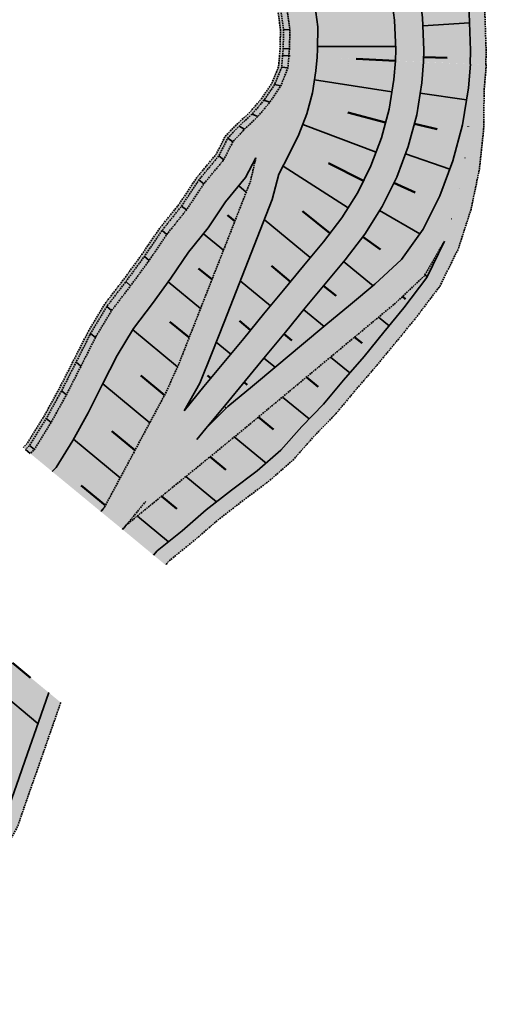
# Model space of a CAD drawing. Header units: metres. Extents: x 202556 to 220516, y 396023 to 402859.
# Tile 8 of 12: x 203145 to 203219, y 396023 to 396181. Entities that reach past the tile are written whole.
import ezdxf

# ---------------------------------------------------------------- set-up
doc = ezdxf.new("R2010")
doc.units = ezdxf.units.M
doc.linetypes.add('DASHED2', pattern=[0.375, 0.25, -0.125])
doc.layers.add('C3D-CORRIDOR', color=7, linetype='Continuous')
for name, color, linetype, lineweight in [('N-WA-GR-GRAS-V', 61, 'Continuous', 18), ('N-WA-GW-DIJK_KRUIN_BINNEN-G', 90, 'Continuous', 35), ('N-WA-GW-DIJK_KRUIN_BUITEN-G', 90, 'Continuous', 35), ('N-WA-GW-DIJK_TEEN_BINNEN-G', 90, 'Continuous', 35), ('N-WA-GW-DIJK_TEEN_BUITEN-G', 90, 'Continuous', 35), ('N-WA-GW-WATERBODEM-G', 122, 'Continuous', 35), ('N-WA-KG-ONDERHOUDGRENS_WATERSCHAP-G', 170, 'DASHED2', 35), ('N-WA-VH-VERHARDING_GRASBETONSTEEN-V', 75, 'Continuous', 18)]:
    doc.layers.add(name, color=color, linetype=linetype, lineweight=lineweight)
doc.layers.add('N-WA-GW-WATERBODEM-V', color=7, linetype='Continuous', lineweight=35, true_color=0x00cc99)

msp = doc.modelspace()

# ---------------------------------------------------------------- hatches: boundary and pattern name
at = {"layer": 'N-WA-GR-GRAS-V', "linetype": 'Continuous', "lineweight": 18}
for points in [[(203201.54, 396216.55), (203203.31, 396214.56), (203206.88, 396209.75), (203209.95, 396204.61), (203212.45, 396199.17), (203214.32, 396193.49), (203215.71, 396187.68), (203216.55, 396181.77), (203216.76, 396175.81), (203216.71, 396173.65), (203209.26, 396174), (203209.32, 396175.89), (203209.11, 396181.1), (203208.38, 396186.28), (203207.14, 396191.35), (203205.4, 396196.27), (203203.18, 396201), (203200.5, 396205.48), (203197.38, 396209.67), (203195.86, 396211.43), (203201.54, 396216.55)], [(203195.86, 396211.43), (203197.38, 396209.67), (203200.5, 396205.48), (203203.18, 396201), (203205.4, 396196.27), (203207.14, 396191.35), (203208.38, 396186.28), (203209.11, 396181.1), (203209.32, 396175.89), (203209.26, 396174), (203207.01, 396174.1), (203207.07, 396175.91), (203206.87, 396180.9), (203206.17, 396185.85), (203204.99, 396190.71), (203203.32, 396195.42), (203201.19, 396199.94), (203198.63, 396204.23), (203195.64, 396208.24), (203194.19, 396209.92), (203195.86, 396211.43)], [(203194.19, 396209.92), (203195.64, 396208.24), (203198.63, 396204.23), (203201.19, 396199.94), (203203.32, 396195.42), (203204.99, 396190.71), (203206.17, 396185.85), (203206.87, 396180.9), (203207.07, 396175.91), (203207.01, 396174.1), (203204.77, 396174.21), (203204.82, 396175.93), (203204.63, 396180.7), (203203.96, 396185.43), (203202.83, 396190.06), (203201.24, 396194.56), (203199.21, 396198.88), (203196.76, 396202.98), (203193.91, 396206.81), (203192.52, 396208.42), (203194.19, 396209.92)], [(203192.23, 396174.78), (203192.05, 396172.55), (203190.83, 396169.22), (203188.99, 396166.19), (203186.89, 396163.45), (203184.57, 396161.03), (203182.46, 396158.66), (203181.58, 396154.87), (203179.66, 396149.97), (203177.74, 396145.07), (203175.82, 396140.17), (203173.9, 396135.28), (203171.98, 396130.38), (203170.06, 396125.48), (203167.9, 396120.78), (203165.49, 396116.29), (203163.08, 396111.8), (203160.67, 396107.3), (203158.26, 396102.81), (203157.68, 396102.11), (203149.88, 396108.54), (203150.53, 396109.18), (203153.19, 396113.47), (203155.65, 396117.92), (203157.97, 396122.49), (203160.29, 396127.06), (203162.88, 396131.4), (203165.93, 396135.37), (203168.88, 396139.41), (203171.7, 396143.57), (203174.83, 396147.46), (203177.62, 396151.65), (203180.8, 396155.51), (203182.46, 396158.66), (203184.57, 396161.03), (203186.89, 396163.45), (203188.98, 396166.19), (203190.83, 396169.22), (203192.05, 396172.55), (203192.23, 396174.78), (203192.23, 396174.78)], [(203204.77, 396174.2), (203204.53, 396171.17), (203203.77, 396166.46), (203202.54, 396161.84), (203200.85, 396157.38), (203198.73, 396153.1), (203196.2, 396149.06), (203193.25, 396145.25), (203190.07, 396141.39), (203186.89, 396137.53), (203183.7, 396133.67), (203180.52, 396129.81), (203177.34, 396125.96), (203174.16, 396122.1), (203170.98, 396118.24), (203170.98, 396118.24), (203173.53, 396122.62), (203175.45, 396127.52), (203177.37, 396132.41), (203179.29, 396137.31), (203181.21, 396142.21), (203183.13, 396147.11), (203185.05, 396152), (203186.15, 396156.08), (203187.78, 396159.23), (203189.34, 396162.38), (203190.59, 396165.68), (203191.49, 396169.08), (203192.05, 396172.55), (203192.23, 396174.78), (203204.77, 396174.2)], [(203207.01, 396174.09), (203206.76, 396170.92), (203205.97, 396165.99), (203204.68, 396161.16), (203202.92, 396156.48), (203200.7, 396152), (203198.04, 396147.77), (203194.98, 396143.81), (203191.8, 396139.96), (203188.62, 396136.1), (203185.44, 396132.24), (203182.26, 396128.38), (203179.08, 396124.52), (203175.9, 396120.67), (203172.72, 396116.81), (203169.54, 396112.95), (203166.36, 396109.09), (203163.18, 396105.23), (203160, 396101.38), (203159.42, 396100.68), (203157.68, 396102.11), (203158.26, 396102.81), (203161.44, 396106.67), (203164.62, 396110.52), (203167.8, 396114.38), (203170.98, 396118.24), (203174.16, 396122.1), (203177.34, 396125.96), (203180.52, 396129.81), (203183.7, 396133.67), (203186.89, 396137.53), (203190.07, 396141.39), (203193.25, 396145.25), (203196.2, 396149.06), (203198.73, 396153.1), (203200.85, 396157.38), (203202.54, 396161.84), (203203.77, 396166.46), (203204.53, 396171.17), (203204.77, 396174.2), (203207.01, 396174.09)], [(203209.26, 396173.99), (203209, 396170.67), (203208.17, 396165.52), (203206.82, 396160.47), (203204.98, 396155.58), (203202.66, 396150.9), (203199.88, 396146.48), (203196.72, 396142.38), (203193.54, 396138.53), (203190.36, 396134.67), (203187.18, 396130.81), (203184, 396126.95), (203180.82, 396123.09), (203177.64, 396119.24), (203174.45, 396115.38), (203171.27, 396111.52), (203168.09, 396107.66), (203164.91, 396103.8), (203161.73, 396099.95), (203161.16, 396099.25), (203159.42, 396100.68), (203160, 396101.38), (203163.18, 396105.23), (203166.36, 396109.09), (203169.54, 396112.95), (203172.72, 396116.81), (203175.9, 396120.67), (203179.08, 396124.52), (203182.26, 396128.38), (203185.44, 396132.24), (203188.62, 396136.1), (203191.8, 396139.96), (203194.98, 396143.81), (203198.04, 396147.77), (203200.7, 396152), (203202.92, 396156.48), (203204.68, 396161.16), (203205.97, 396165.99), (203206.76, 396170.92), (203207.01, 396174.09), (203209.26, 396173.99)], [(203216.78, 396173.64), (203216.46, 396169.85), (203216.41, 396163.76), (203215.79, 396157.59), (203214.55, 396151.42), (203212.62, 396145.33), (203209.79, 396139.55), (203206.09, 396134.66), (203202.93, 396130.79), (203199.74, 396126.93), (203196.48, 396123.14), (203193.27, 396119.3), (203189.78, 396115.7), (203186.47, 396111.95), (203182.66, 396108.61), (203178.55, 396105.52), (203174.5, 396102.38), (203170.66, 396099.06), (203166.7, 396095.85), (203166.09, 396095.17), (203161.16, 396099.25), (203161.73, 396099.95), (203165.68, 396103.17), (203169.64, 396106.39), (203173.59, 396109.61), (203177.54, 396112.83), (203181.47, 396116.07), (203185.39, 396119.33), (203189.3, 396122.58), (203193.21, 396125.83), (203197.12, 396129.09), (203201.04, 396132.34), (203204.95, 396135.6), (203209.4, 396139.82), (203212.6, 396145.34), (203214.51, 396151.43), (203215.77, 396157.6), (203216.38, 396163.76), (203216.45, 396169.85), (203216.75, 396173.64), (203216.78, 396173.64)], [(203216.75, 396173.64), (203216.45, 396169.85), (203215.5, 396163.95), (203213.96, 396158.18), (203211.85, 396152.59), (203209.2, 396147.24), (203205.71, 396142.4), (203201.48, 396138.46), (203197.56, 396135.21), (203193.65, 396131.95), (203189.74, 396128.7), (203185.83, 396125.44), (203181.91, 396122.19), (203178, 396118.93), (203174.45, 396115.38), (203174.45, 396115.38), (203177.64, 396119.24), (203180.82, 396123.09), (203184, 396126.95), (203187.18, 396130.81), (203190.36, 396134.67), (203193.54, 396138.53), (203196.72, 396142.38), (203199.88, 396146.48), (203202.66, 396150.9), (203204.98, 396155.58), (203206.82, 396160.47), (203208.17, 396165.52), (203209, 396170.67), (203209.26, 396173.99), (203216.75, 396173.64)], [(203149.36, 396073.18), (203147.7, 396068.46), (203145.96, 396063.42), (203144.19, 396058.4), (203142.45, 396053.35), (203139.38, 396047.68), (203134.83, 396042.5), (203129.44, 396038.17), (203123.61, 396034.44), (203117.37, 396031.46), (203110.85, 396029.18), (203104.18, 396027.44), (203097.42, 396025.86), (203090.49, 396025.84), (203083.58, 396025.95), (203076.71, 396026.87), (203069.97, 396028.48), (203063.48, 396030.9), (203057.47, 396034.32), (203053.31, 396037.94), (203049.34, 396041.08), (203048.05, 396041.77), (203048.21, 396042.05), (203049.46, 396041.28), (203053.37, 396038.03), (203057.52, 396034.4), (203063.49, 396030.93), (203070.3, 396029.58), (203077.11, 396028.93), (203083.85, 396028.99), (203090.45, 396029.72), (203096.85, 396031.1), (203102.98, 396033.09), (203108.78, 396035.66), (203114.2, 396038.77), (203119.2, 396042.35), (203123.73, 396046.36), (203127.75, 396050.74), (203131.25, 396055.44), (203134.09, 396060.25), (203136.5, 396064.74), (203138.91, 396069.23), (203141.32, 396073.73), (203143.59, 396077.94), (203149.36, 396073.18)]]:
    msp.add_hatch(color=61, dxfattribs=at).paths.add_polyline_path(points, flags=0)
msp.add_hatch(color=61, dxfattribs=at).paths.add_polyline_path([(203192.52, 396208.42), (203193.91, 396206.81), (203196.76, 396202.98), (203199.21, 396198.88), (203201.24, 396194.56), (203202.83, 396190.06), (203203.96, 396185.43), (203204.63, 396180.7), (203204.82, 396175.93), (203204.77, 396174.21), (203192.23, 396174.78), (203192.32, 396176.06), (203192.38, 396179.6), (203191.89, 396183.11), (203190.97, 396186.53), (203189.7, 396189.83), (203188.15, 396192.99), (203186.36, 396196.02), (203184.36, 396198.94), (203183.33, 396200.13)])
at = {"layer": 'N-WA-GW-WATERBODEM-V', "linetype": 'Continuous', "lineweight": 35, "true_color": 0x00cc99}
msp.add_hatch(color=122, dxfattribs=at).paths.add_polyline_path([(203179.99, 396197.11), (203180.89, 396196.07), (203182.62, 396193.52), (203184.18, 396190.88), (203185.54, 396188.12), (203186.65, 396185.24), (203187.47, 396182.26), (203187.9, 396179.2), (203187.82, 396176.11), (203187.73, 396174.99), (203186.73, 396175.04), (203186.82, 396176.12), (203186.9, 396179.11), (203186.49, 396182.07), (203185.7, 396184.96), (203184.61, 396187.74), (203183.3, 396190.4), (203181.79, 396192.96), (203180.12, 396195.44), (203179.25, 396196.44)])
msp.add_hatch(color=122, dxfattribs=at).paths.add_polyline_path([(203187.73, 396174.99), (203187.58, 396173.05), (203186.43, 396170.16), (203184.7, 396167.56), (203182.76, 396165.25), (203180.64, 396163.23), (203178.78, 396161.24), (203177.33, 396158.37), (203174.14, 396154.51), (203171.36, 396150.33), (203168.23, 396146.43), (203165.41, 396142.27), (203162.45, 396138.23), (203159.41, 396134.26), (203156.81, 396129.92), (203154.5, 396125.35), (203152.18, 396120.78), (203149.72, 396116.33), (203147.06, 396112.04), (203146.41, 396111.4), (203145.64, 396112.04), (203146.28, 396112.68), (203148.95, 396116.97), (203151.41, 396121.42), (203153.73, 396125.99), (203156.04, 396130.56), (203158.64, 396134.9), (203161.68, 396138.87), (203164.64, 396142.91), (203167.46, 396147.06), (203170.59, 396150.96), (203173.37, 396155.15), (203176.56, 396159), (203177.96, 396161.82), (203179.77, 396163.72), (203181.84, 396165.65), (203183.75, 396167.87), (203185.45, 396170.37), (203186.59, 396173.16), (203186.73, 396175.04), (203187.73, 396174.99)], flags=0)
at = {"layer": 'N-WA-VH-VERHARDING_GRASBETONSTEEN-V', "linetype": 'Continuous', "lineweight": 18}
for points in [[(203203.39, 396218.23), (203205.24, 396216.15), (203208.96, 396211.14), (203212.16, 396205.78), (203214.76, 396200.12), (203216.72, 396194.2), (203218.17, 396188.15), (203219.04, 396182), (203219.26, 396175.78), (203219.21, 396173.53), (203216.71, 396173.65), (203216.76, 396175.81), (203216.55, 396181.77), (203215.71, 396187.68), (203214.32, 396193.49), (203212.45, 396199.17), (203209.95, 396204.61), (203206.88, 396209.75), (203203.31, 396214.56), (203201.54, 396216.55), (203203.39, 396218.23)], [(203186.73, 396175.04), (203186.59, 396173.16), (203185.45, 396170.37), (203183.75, 396167.87), (203181.84, 396165.65), (203179.77, 396163.72), (203177.96, 396161.82), (203176.56, 396159), (203173.37, 396155.15), (203170.59, 396150.96), (203167.46, 396147.06), (203164.64, 396142.91), (203161.68, 396138.87), (203158.64, 396134.9), (203156.04, 396130.56), (203153.73, 396125.99), (203151.41, 396121.42), (203148.95, 396116.97), (203146.28, 396112.68), (203145.64, 396112.04), (203145.25, 396112.36), (203145.9, 396113), (203148.56, 396117.28), (203151.02, 396121.74), (203153.34, 396126.3), (203155.66, 396130.87), (203158.25, 396135.22), (203161.3, 396139.19), (203164.25, 396143.23), (203167.07, 396147.38), (203170.21, 396151.28), (203172.99, 396155.47), (203176.17, 396159.32), (203177.55, 396162.1), (203179.33, 396163.96), (203181.39, 396165.85), (203183.27, 396168.02), (203184.96, 396170.47), (203186.09, 396173.21), (203186.24, 396175.06), (203186.73, 396175.04)], [(203192.23, 396174.78), (203192.05, 396172.55), (203190.83, 396169.22), (203188.99, 396166.19), (203186.89, 396163.45), (203184.57, 396161.03), (203182.46, 396158.66), (203180.8, 396155.51), (203177.62, 396151.65), (203174.83, 396147.46), (203171.7, 396143.57), (203168.88, 396139.41), (203165.93, 396135.37), (203162.88, 396131.4), (203160.29, 396127.06), (203157.97, 396122.49), (203155.65, 396117.92), (203153.19, 396113.47), (203150.53, 396109.18), (203149.88, 396108.54), (203146.41, 396111.4), (203147.06, 396112.04), (203149.72, 396116.33), (203152.18, 396120.78), (203154.5, 396125.35), (203156.81, 396129.92), (203159.41, 396134.26), (203162.45, 396138.23), (203165.41, 396142.27), (203168.23, 396146.43), (203171.36, 396150.33), (203174.14, 396154.51), (203177.33, 396158.37), (203178.78, 396161.24), (203180.64, 396163.23), (203182.76, 396165.25), (203184.7, 396167.56), (203186.43, 396170.16), (203187.58, 396173.05), (203187.73, 396174.99), (203192.23, 396174.78)], [(203219.28, 396173.52), (203218.94, 396169.57), (203218.86, 396163.23), (203218.18, 396156.83), (203216.84, 396150.42), (203214.8, 396144.1), (203211.84, 396138.12), (203208.02, 396133.07), (203204.85, 396129.2), (203201.67, 396125.34), (203198.4, 396121.55), (203195.2, 396117.71), (203191.71, 396114.11), (203188.4, 396110.36), (203184.59, 396107.02), (203180.48, 396103.93), (203176.43, 396100.79), (203172.59, 396097.47), (203168.62, 396094.26), (203168.02, 396093.58), (203166.09, 396095.17), (203166.7, 396095.85), (203170.66, 396099.06), (203174.5, 396102.38), (203178.55, 396105.52), (203182.66, 396108.61), (203186.47, 396111.95), (203189.78, 396115.7), (203193.27, 396119.3), (203196.48, 396123.14), (203199.74, 396126.93), (203202.93, 396130.79), (203206.09, 396134.66), (203209.79, 396139.55), (203212.62, 396145.33), (203214.55, 396151.42), (203215.79, 396157.59), (203216.41, 396163.76), (203216.46, 396169.85), (203216.78, 396173.64), (203219.28, 396173.52)], [(203192.05, 396172.55), (203191.49, 396169.08), (203190.59, 396165.68), (203189.34, 396162.38), (203187.78, 396159.23), (203186.15, 396156.08), (203185.05, 396152), (203183.13, 396147.11), (203181.21, 396142.21), (203179.29, 396137.31), (203177.37, 396132.41), (203175.45, 396127.52), (203173.53, 396122.62), (203170.98, 396118.24), (203167.8, 396114.38), (203164.62, 396110.52), (203161.44, 396106.67), (203158.26, 396102.81), (203158.26, 396102.81), (203160.67, 396107.3), (203163.08, 396111.8), (203165.49, 396116.29), (203167.9, 396120.78), (203170.06, 396125.48), (203171.98, 396130.38), (203173.9, 396135.28), (203175.82, 396140.17), (203177.74, 396145.07), (203179.66, 396149.97), (203181.58, 396154.87), (203182.46, 396158.66), (203184.57, 396161.03), (203186.89, 396163.45), (203188.99, 396166.19), (203190.83, 396169.22), (203192.05, 396172.55), (203192.05, 396172.55)], [(203216.45, 396169.85), (203216.38, 396163.76), (203215.77, 396157.6), (203214.51, 396151.43), (203212.6, 396145.34), (203209.4, 396139.82), (203204.95, 396135.6), (203201.04, 396132.34), (203197.12, 396129.09), (203193.21, 396125.83), (203189.3, 396122.58), (203185.39, 396119.33), (203181.47, 396116.07), (203177.54, 396112.83), (203173.59, 396109.61), (203169.64, 396106.39), (203165.68, 396103.17), (203161.73, 396099.95), (203161.73, 396099.95), (203164.91, 396103.8), (203168.09, 396107.66), (203171.27, 396111.52), (203174.45, 396115.38), (203178, 396118.93), (203181.91, 396122.19), (203185.83, 396125.44), (203189.74, 396128.7), (203193.65, 396131.95), (203197.56, 396135.21), (203201.48, 396138.46), (203205.71, 396142.4), (203209.2, 396147.24), (203211.85, 396152.59), (203213.96, 396158.18), (203215.5, 396163.95), (203216.45, 396169.85), (203216.45, 396169.85)], [(203151.28, 396071.59), (203149.63, 396066.87), (203147.89, 396061.83), (203146.12, 396056.81), (203144.38, 396051.76), (203141.19, 396045.96), (203136.46, 396040.6), (203130.87, 396036.12), (203124.83, 396032.25), (203118.36, 396029.17), (203111.61, 396026.79), (203104.7, 396024.99), (203097.7, 396023.37), (203090.51, 396023.34), (203083.35, 396023.46), (203076.24, 396024.42), (203069.26, 396026.09), (203062.53, 396028.58), (203056.29, 396032.11), (203052.09, 396035.76), (203048.12, 396038.9), (203046.83, 396039.59), (203048.05, 396041.77), (203049.34, 396041.08), (203053.31, 396037.94), (203057.47, 396034.32), (203063.48, 396030.9), (203069.97, 396028.48), (203076.71, 396026.87), (203083.58, 396025.95), (203090.49, 396025.84), (203097.42, 396025.86), (203104.18, 396027.44), (203110.85, 396029.18), (203117.37, 396031.46), (203123.61, 396034.44), (203129.44, 396038.17), (203134.83, 396042.5), (203139.38, 396047.68), (203142.45, 396053.35), (203144.19, 396058.4), (203145.96, 396063.42), (203147.7, 396068.46), (203149.36, 396073.18), (203151.28, 396071.59)]]:
    msp.add_hatch(color=75, dxfattribs=at).paths.add_polyline_path(points, flags=0)
for points in [[(203183.33, 396200.13), (203184.36, 396198.94), (203186.36, 396196.02), (203188.15, 396192.99), (203189.7, 396189.83), (203190.97, 396186.53), (203191.89, 396183.11), (203192.38, 396179.6), (203192.32, 396176.06), (203192.23, 396174.78), (203187.73, 396174.99), (203187.82, 396176.11), (203187.9, 396179.2), (203187.47, 396182.26), (203186.65, 396185.24), (203185.54, 396188.12), (203184.18, 396190.88), (203182.62, 396193.52), (203180.89, 396196.07), (203179.99, 396197.11)], [(203179.25, 396196.44), (203180.12, 396195.44), (203181.79, 396192.96), (203183.3, 396190.4), (203184.61, 396187.74), (203185.7, 396184.96), (203186.49, 396182.07), (203186.9, 396179.11), (203186.82, 396176.12), (203186.73, 396175.04), (203186.24, 396175.06), (203186.32, 396176.12), (203186.4, 396179.06), (203186, 396181.98), (203185.22, 396184.82), (203184.15, 396187.55), (203182.86, 396190.17), (203181.37, 396192.69), (203179.73, 396195.12), (203178.88, 396196.11)]]:
    msp.add_hatch(color=75, dxfattribs=at).paths.add_polyline_path(points)

# ---------------------------------------------------------------- linework, layer by layer
at = {"layer": 'C3D-CORRIDOR', "color": 7, "linetype": 'Continuous', "lineweight": 35}
for p, q in [((203209.16, 396179.77, 16.1), (203216.6, 396180.24, 13.61)), ((203204.79, 396176.47, 16.1), (203192.33, 396176.46, 13.61)), ((203204.21, 396169.23, 16.1), (203191.82, 396171.12, 13.59)), ((203208.73, 396169.02, 16.1), (203216.14, 396167.96, 13.6)), ((203216.45, 396168.65, 13.6), (203216.43, 396168.65, 13.6)), ((203201.69, 396159.58, 16.1), (203189.96, 396164.01, 13.59)), ((203206.39, 396159.32, 16.1), (203213.46, 396156.87, 13.6)), ((203215.87, 396158.67, 13.6), (203215.9, 396158.67, 13.6)), ((203197.21, 396150.67, 16.1), (203186.81, 396157.35, 13.62)), ((203180.92, 396153.19, 14.09), (203179.71, 396154.19, 13.77)), ((203202.24, 396150.24, 16.1), (203208.67, 396146.51, 13.62)), ((203191.16, 396142.72, 16.1), (203183.79, 396148.79, 14.19)), ((203213.73, 396148.93, 13.6), (203213.76, 396148.91, 13.59)), ((203177.27, 396143.88, 14.71), (203174.08, 396146.52, 13.88)), ((203196.47, 396142.09, 16.1), (203201.18, 396138.21, 14.07)), ((203209.47, 396139.94, 13.73), (203209.85, 396139.68, 13.57)), ((203173.62, 396134.57, 15.33), (203168.46, 396138.83, 13.99)), ((203184.8, 396135, 16.1), (203179.95, 396139, 14.84)), ((203190.11, 396134.37, 16.1), (203193.35, 396131.7, 14.7)), ((203202.08, 396133.22, 14.28), (203203.77, 396131.82, 13.55)), ((203169.96, 396125.27, 15.94), (203162.76, 396131.2, 14.08)), ((203178.44, 396127.29, 16.1), (203176.11, 396129.2, 15.5)), ((203183.75, 396126.65, 16.1), (203185.53, 396125.19, 15.33)), ((203194.4, 396126.82, 14.9), (203197.47, 396124.29, 13.57)), ((203165.5, 396116.32, 16.1), (203157.99, 396122.52, 14.15)), ((203172.08, 396119.57, 16.1), (203171.86, 396119.75, 16.04)), ((203186.71, 396120.43, 15.52), (203190.96, 396116.92, 13.68)), ((203177.39, 396118.94, 16.1), (203177.73, 396118.66, 15.95)), ((203160.78, 396107.51, 16.1), (203153.3, 396113.67, 14.16)), ((203179.01, 396114.04, 16.04), (203184.08, 396109.86, 13.85)), ((203171.27, 396107.72, 16.1), (203176.17, 396103.67, 13.98)), ((203163.52, 396101.4, 16.1), (203168.48, 396097.3, 13.95)), ((203141.21, 396073.54, 16.2), (203147.63, 396068.25, 13.43))]:
    msp.add_line(p, q, dxfattribs=at)
at = {"layer": 'C3D-CORRIDOR', "color": 7, "linetype": 'Continuous', "lineweight": 50}
for p, q in [((203204.77, 396174.2, 16.1), (203198.5, 396174.49, 14.84)), ((203209.28, 396174.77, 16.1), (203213.01, 396174.65, 14.86)), ((203216.78, 396173.64, 13.61), (203216.77, 396173.64, 13.61)), ((203203.2, 396164.34, 16.1), (203197.14, 396165.93, 14.84)), ((203207.79, 396164.11, 16.1), (203211.43, 396163.23, 14.85)), ((203216.4, 396163.64, 13.61), (203216.38, 396163.65, 13.61)), ((203182.31, 396157.98, 13.71), (203182.23, 396158.04, 13.69)), ((203199.68, 396155.01, 16.1), (203194.08, 396157.83, 14.84)), ((203204.53, 396154.68, 16.1), (203207.94, 396153.12, 14.85)), ((203214.98, 396153.76, 13.6), (203215, 396153.75, 13.6)), ((203179.1, 396148.54, 14.4), (203177.95, 396149.48, 14.1)), ((203194.3, 396146.61, 16.1), (203189.9, 396150.13, 14.97)), ((203199.54, 396146.04, 16.1), (203202.39, 396144, 14.93)), ((203211.98, 396144.27, 13.63), (203212.03, 396144.24, 13.61)), ((203187.98, 396138.86, 16.1), (203184.93, 396141.38, 15.31)), ((203175.45, 396139.23, 15.02), (203173.3, 396141, 14.46)), ((203193.29, 396138.23, 16.1), (203195.28, 396136.59, 15.24)), ((203205.87, 396136.48, 13.98), (203206.36, 396136.07, 13.77)), ((203171.8, 396129.92, 15.64), (203168.72, 396132.46, 14.84)), ((203181.62, 396131.14, 16.1), (203179.83, 396132.62, 15.64)), ((203186.93, 396130.51, 16.1), (203188.19, 396129.48, 15.56)), ((203198.24, 396130.02, 14.59), (203199.45, 396129.02, 14.07)), ((203167.87, 396120.73, 16.1), (203164.06, 396123.86, 15.11)), ((203175.26, 396123.43, 16.1), (203174.73, 396123.87, 15.96)), ((203180.57, 396122.8, 16.1), (203181.09, 396122.37, 15.87)), ((203190.55, 396123.62, 15.21), (203192.43, 396122.08, 14.4)), ((203182.87, 396117.23, 15.83), (203185.26, 396115.26, 14.8)), ((203163.14, 396111.91, 16.1), (203159.43, 396114.98, 15.14)), ((203175.14, 396110.88, 16.1), (203177.65, 396108.81, 15.02)), ((203158.42, 396103.1, 16.1), (203154.56, 396106.28, 15.1)), ((203167.39, 396104.56, 16.1), (203169.85, 396102.53, 15.04)), ((203143.59, 396077.94, 16.2), (203146.47, 396075.56, 14.95))]:
    msp.add_line(p, q, dxfattribs=at)
at = {"layer": 'N-WA-GW-DIJK_KRUIN_BINNEN-G', "color": 90, "linetype": 'Continuous', "lineweight": 35, "elevation": 16.1}
for points in [[(203192.52, 396208.42), (203193.91, 396206.81), (203196.76, 396202.98), (203199.21, 396198.88), (203201.24, 396194.56), (203202.83, 396190.06), (203203.96, 396185.43), (203204.63, 396180.7), (203204.82, 396175.93), (203204.77, 396174.21)], [(203170.98, 396118.24), (203173.53, 396122.62), (203175.45, 396127.52), (203177.37, 396132.41), (203179.29, 396137.31), (203181.21, 396142.21), (203183.13, 396147.11), (203185.05, 396152), (203186.15, 396156.08), (203187.78, 396159.23), (203189.34, 396162.38), (203190.59, 396165.68), (203191.49, 396169.08), (203192.05, 396172.55), (203192.23, 396174.78), (203192.05, 396172.55)], [(203170.98, 396118.24), (203174.16, 396122.1), (203177.34, 396125.96), (203180.52, 396129.81), (203183.7, 396133.67), (203186.89, 396137.53), (203190.07, 396141.39), (203193.25, 396145.25), (203196.2, 396149.06), (203198.73, 396153.1), (203200.85, 396157.38), (203202.54, 396161.84), (203203.77, 396166.46), (203204.53, 396171.17), (203204.77, 396174.2)], [(203173.01, 396113.62), (203174.45, 396115.38), (203177.64, 396119.24), (203180.82, 396123.09), (203184, 396126.95), (203187.18, 396130.81), (203190.36, 396134.67), (203193.54, 396138.53), (203196.72, 396142.38), (203199.88, 396146.48), (203202.66, 396150.9), (203204.98, 396155.58), (203206.82, 396160.47), (203208.17, 396165.52), (203209, 396170.67), (203209.26, 396173.99)], [(203173.01, 396113.62), (203174.45, 396115.38), (203178, 396118.93), (203181.91, 396122.19), (203185.83, 396125.44), (203189.74, 396128.7), (203193.65, 396131.95), (203197.56, 396135.21), (203201.48, 396138.46), (203205.71, 396142.4), (203209.2, 396147.24), (203211.85, 396152.59), (203213.96, 396158.18), (203215.5, 396163.95), (203216.45, 396169.85), (203216.75, 396173.64), (203216.45, 396169.85)]]:
    msp.add_lwpolyline(points, dxfattribs=at)
at = {"layer": 'N-WA-GW-DIJK_KRUIN_BUITEN-G', "color": 90, "linetype": 'Continuous', "lineweight": 35, "elevation": 16.1}
msp.add_lwpolyline([(203195.86, 396211.43), (203197.38, 396209.67), (203200.5, 396205.48), (203203.18, 396201), (203205.4, 396196.27), (203207.14, 396191.35), (203208.38, 396186.28), (203209.11, 396181.1), (203209.32, 396175.89), (203209.26, 396174)], dxfattribs=at)
at = {"layer": 'N-WA-GW-DIJK_TEEN_BINNEN-G', "color": 90, "linetype": 'Continuous', "lineweight": 35, "elevation": 13.63}
msp.add_lwpolyline([(203183.33, 396200.13), (203184.36, 396198.94), (203186.36, 396196.02), (203188.15, 396192.99), (203189.7, 396189.83), (203190.97, 396186.53), (203191.89, 396183.11), (203192.38, 396179.6), (203192.32, 396176.06), (203192.23, 396174.78)], dxfattribs=at)
at = {"layer": 'N-WA-GW-DIJK_TEEN_BUITEN-G', "color": 90, "linetype": 'Continuous', "lineweight": 35}
for points, elevation in [([(203201.54, 396216.55), (203203.31, 396214.56), (203206.88, 396209.75), (203209.95, 396204.61), (203212.45, 396199.17), (203214.32, 396193.49), (203215.71, 396187.68), (203216.55, 396181.77), (203216.76, 396175.81), (203216.71, 396173.65)], 13.55), ([(203182.46, 396158.66), (203180.8, 396155.51), (203177.62, 396151.65), (203174.83, 396147.46), (203171.7, 396143.57), (203168.88, 396139.41), (203165.93, 396135.37), (203162.88, 396131.4), (203160.29, 396127.06), (203157.97, 396122.49), (203155.65, 396117.92), (203153.19, 396113.47), (203150.53, 396109.18), (203149.88, 396108.54)], 13.64), ([(203212.62, 396145.33), (203209.79, 396139.55), (203206.09, 396134.66), (203202.93, 396130.79), (203199.74, 396126.93), (203196.48, 396123.14), (203193.27, 396119.3), (203189.78, 396115.7), (203186.47, 396111.95), (203182.66, 396108.61), (203178.55, 396105.52), (203174.5, 396102.38), (203170.66, 396099.06), (203166.7, 396095.85), (203166.09, 396095.17)], 13.61), ([(203149.36, 396073.18), (203147.7, 396068.46), (203145.96, 396063.42), (203144.19, 396058.4), (203142.45, 396053.35), (203139.38, 396047.68), (203134.83, 396042.5), (203129.44, 396038.17), (203123.61, 396034.44), (203117.37, 396031.46), (203110.85, 396029.18), (203104.18, 396027.44), (203097.42, 396025.86), (203090.49, 396025.84), (203083.58, 396025.95), (203076.71, 396026.87), (203069.97, 396028.48), (203063.48, 396030.9)], 13.71)]:
    msp.add_lwpolyline(points, dxfattribs=dict(at, elevation=elevation))
at = {"layer": 'N-WA-GW-WATERBODEM-G', "color": 122, "linetype": 'Continuous', "lineweight": 35}
for p, q in [((203187.9, 396179.2, 13.64), (203186.9, 396179.11, 13.64)), ((203187.82, 396176.11, 13.6), (203186.82, 396176.12, 13.6)), ((203187.73, 396174.99, 13.64), (203186.73, 396175.04, 13.64)), ((203187.96, 396174.99, 13.64), (203186.96, 396175.04, 13.64)), ((203187.58, 396173.05, 13.62), (203186.59, 396173.16, 13.62)), ((203186.43, 396170.16, 13.65), (203185.45, 396170.37, 13.65)), ((203184.7, 396167.56, 13.66), (203183.75, 396167.87, 13.66)), ((203182.76, 396165.25, 13.66), (203181.84, 396165.65, 13.66)), ((203180.64, 396163.23, 13.66), (203179.77, 396163.72, 13.66)), ((203178.78, 396161.24, 13.66), (203177.96, 396161.82, 13.66)), ((203177.33, 396158.37, 13.77), (203176.56, 396159, 13.77)), ((203174.14, 396154.51, 13.77), (203173.37, 396155.15, 13.77)), ((203171.36, 396150.33, 13.88), (203170.59, 396150.96, 13.88)), ((203168.23, 396146.43, 13.89), (203167.46, 396147.06, 13.89)), ((203165.41, 396142.27, 13.98), (203164.64, 396142.91, 13.98)), ((203162.45, 396138.23, 14.04), (203161.68, 396138.87, 14.04)), ((203159.41, 396134.26, 14.08), (203158.64, 396134.9, 14.08)), ((203156.81, 396129.92, 14.13), (203156.04, 396130.56, 14.13)), ((203154.5, 396125.35, 14.15), (203153.73, 396125.99, 14.15)), ((203152.18, 396120.78, 14.17), (203151.41, 396121.42, 14.17)), ((203149.72, 396116.33, 14.16), (203148.95, 396116.97, 14.16)), ((203146.41, 396111.4, 14.08), (203145.64, 396112.04, 14.08)), ((203147.06, 396112.04, 14.1), (203146.28, 396112.68, 14.1))]:
    msp.add_line(p, q, dxfattribs=at)
at = {"layer": 'N-WA-KG-ONDERHOUDGRENS_WATERSCHAP-G', "color": 170, "linetype": 'DASHED2', "lineweight": 35, "flags": 128}
for points, elevation in [([(203203.39, 396218.23), (203205.24, 396216.15), (203208.96, 396211.14), (203212.16, 396205.78), (203214.76, 396200.12), (203216.72, 396194.2), (203218.17, 396188.15), (203219.04, 396182), (203219.26, 396175.78), (203219.21, 396173.53)], 13.55), ([(203179.25, 396196.44), (203180.12, 396195.44), (203181.79, 396192.96), (203183.3, 396190.4), (203184.61, 396187.74), (203185.7, 396184.96), (203186.49, 396182.07), (203186.9, 396179.11), (203186.82, 396176.12), (203186.73, 396175.04)], 13.63), ([(203179.99, 396197.11), (203180.89, 396196.07), (203182.62, 396193.52), (203184.18, 396190.88), (203185.54, 396188.12), (203186.65, 396185.24), (203187.47, 396182.26), (203187.9, 396179.2), (203187.82, 396176.11), (203187.73, 396174.99)], 13.63), ([(203178.88, 396196.11), (203179.73, 396195.12), (203181.37, 396192.69), (203182.86, 396190.17), (203184.15, 396187.55), (203185.22, 396184.82), (203186, 396181.98), (203186.4, 396179.06), (203186.32, 396176.12), (203186.24, 396175.06)], 13.63), ([(203186.24, 396175.06), (203186.09, 396173.21), (203184.96, 396170.47), (203183.27, 396168.02), (203181.39, 396165.85), (203179.33, 396163.96), (203177.55, 396162.1), (203176.17, 396159.32), (203172.99, 396155.47), (203170.21, 396151.28), (203167.07, 396147.38), (203164.25, 396143.23), (203161.3, 396139.19), (203158.25, 396135.22), (203155.66, 396130.87), (203153.34, 396126.3), (203151.02, 396121.74), (203148.56, 396117.28), (203145.9, 396113), (203145.25, 396112.36)], 13.64), ([(203186.73, 396175.04), (203186.59, 396173.16), (203185.45, 396170.37), (203183.75, 396167.87), (203181.84, 396165.65), (203179.77, 396163.72), (203177.96, 396161.82), (203176.56, 396159), (203173.37, 396155.15), (203170.59, 396150.96), (203167.46, 396147.06), (203164.64, 396142.91), (203161.68, 396138.87), (203158.64, 396134.9), (203156.04, 396130.56), (203153.73, 396125.99), (203151.41, 396121.42), (203148.95, 396116.97), (203146.28, 396112.68), (203145.64, 396112.04)], 13.64), ([(203187.73, 396174.99), (203187.58, 396173.05), (203186.43, 396170.16), (203184.7, 396167.56), (203182.76, 396165.25), (203180.64, 396163.23), (203178.78, 396161.24), (203177.33, 396158.37), (203174.14, 396154.51), (203171.36, 396150.33), (203168.23, 396146.43), (203165.41, 396142.27), (203162.45, 396138.23), (203159.41, 396134.26), (203156.81, 396129.92), (203154.5, 396125.35), (203152.18, 396120.78), (203149.72, 396116.33), (203147.06, 396112.04), (203146.41, 396111.4)], 13.64), ([(203219.28, 396173.52), (203218.94, 396169.57), (203218.86, 396163.23), (203218.18, 396156.83), (203216.84, 396150.42), (203214.8, 396144.1), (203211.84, 396138.12), (203208.02, 396133.07), (203204.85, 396129.2), (203201.67, 396125.34), (203198.4, 396121.55), (203195.2, 396117.71), (203191.71, 396114.11), (203188.4, 396110.36), (203184.59, 396107.02), (203180.48, 396103.93), (203176.43, 396100.79), (203172.59, 396097.47), (203168.62, 396094.26), (203168.02, 396093.58)], 13.61), ([(203182.46, 396158.66), (203181.58, 396154.87), (203179.66, 396149.97), (203177.74, 396145.07), (203175.82, 396140.17), (203173.9, 396135.28), (203171.98, 396130.38), (203170.06, 396125.48), (203167.9, 396120.78), (203165.49, 396116.29), (203163.08, 396111.8), (203160.67, 396107.3), (203158.26, 396102.81), (203157.68, 396102.11), (203158.26, 396102.81)], 16.1), ([(203212.6, 396145.34), (203209.4, 396139.82), (203204.95, 396135.6), (203201.04, 396132.34), (203197.12, 396129.09), (203193.21, 396125.83), (203189.3, 396122.58), (203185.39, 396119.33), (203181.47, 396116.07), (203177.54, 396112.83), (203173.59, 396109.61), (203169.64, 396106.39), (203165.68, 396103.17), (203161.73, 396099.95), (203161.16, 396099.25), (203161.73, 396099.95)], 16.1), ([(203161.16, 396099.25), (203161.73, 396099.95), (203164.86, 396103.74)], 16.1), ([(203151.28, 396071.59), (203149.63, 396066.87), (203147.89, 396061.83), (203146.12, 396056.81), (203144.38, 396051.76), (203141.19, 396045.96), (203136.46, 396040.6), (203130.87, 396036.12), (203124.83, 396032.25), (203118.36, 396029.17), (203111.61, 396026.79), (203104.7, 396024.99), (203097.7, 396023.37), (203090.51, 396023.34), (203083.35, 396023.46), (203076.24, 396024.42), (203069.26, 396026.09), (203062.53, 396028.58), (203056.29, 396032.11), (203052.09, 396035.76), (203048.12, 396038.9), (203046.83, 396039.59)], 13.71)]:
    msp.add_lwpolyline(points, dxfattribs=dict(at, elevation=elevation))

doc.saveas('drawing.dxf')
